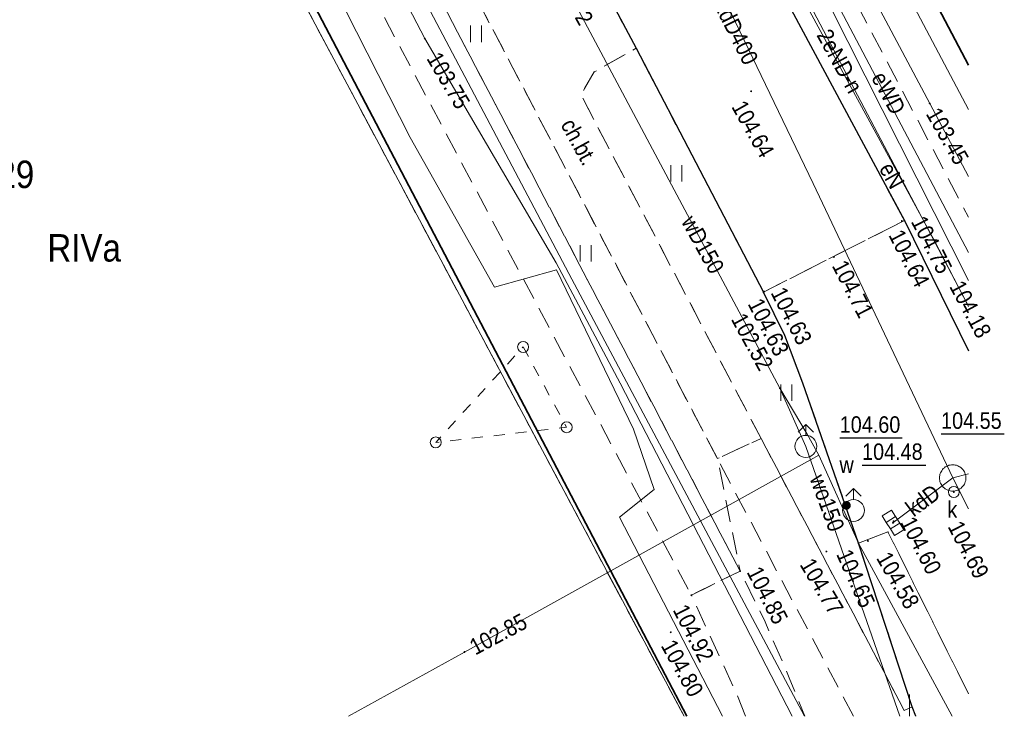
# Model space of a CAD drawing. Extents: x 7490163 to 7490671, y 5783984 to 5784563.
# Tile 32 of 43: x 7490459 to 7490504, y 5784252 to 5784283. Entities that reach past the tile are written whole.
import ezdxf
from ezdxf.enums import TextEntityAlignment as Align

# ---------------------------------------------------------------- set-up
doc = ezdxf.new("R2010")
doc.units = 0
doc.header["$MEASUREMENT"] = 0
for name, pattern in [('1.5_0.5', [2, 1.5, -0.5]), ('218-500', [1, 0.5, -0.5]), ('219-500', [0]), ('mz1.0_0.5', [1.5, 1, -0.5]), ('sm05_500', [1, 0.5, -0.5])]:
    doc.linetypes.add(name, pattern=pattern)
doc.layers.get('0').update_dxf_attribs({"linetype": 'CONTINUOUS', "lineweight": 5})
doc.layers.get('0').transparency = 0.8
for name, color, linetype, transparency in [('210-Oznaczenie użytku', 7, 'CONTINUOUS', 0.8), ('211-Nr działki', 7, 'CONTINUOUS', 0.8), ('217-Granica konturu klasyfikcyjnego', 7, 'CONTINUOUS', 0.8), ('218-Granica użytku', 7, 'CONTINUOUS', 0.8), ('219-Linia granicy', 7, 'CONTINUOUS', 0.8), ('583-Oś przewodu-SGPOD', 7, 'CONTINUOUS', 0.8), ('chodnik (powierzchnia)', 7, 'CONTINUOUS', 0.8), ('chodnik (powierzchnia)-Atr17', 7, 'CONTINUOUS', 0.8), ('hydrant (punkt)', 7, 'CONTINUOUS', 0.8), ('jezdnia (powierzchnia)', 7, 'CONTINUOUS', 0.8), ('komora podziemna - przewód kanalizacyjny (powierzchnia)', 7, 'CONTINUOUS', 0.8), ('kratka ściekowa (punkt)', 7, 'CONTINUOUS', 0.8), ('krawężnik (linia)', 7, 'CONTINUOUS', 0.8), ('ogrodzenie trwałe (linia)', 7, 'CONTINUOUS', 0.8), ('przewód elektroenergetyczny (linia)', 7, 'CONTINUOUS', 0.8), ('przewód elektroenergetyczny (linia)-Atr1', 7, 'CONTINUOUS', 0.8), ('przewód kanalizacyjny (linia)', 7, 'CONTINUOUS', 0.8), ('przewód kanalizacyjny (linia)-Atr1', 7, 'CONTINUOUS', 0.8), ('przewód telekomunikacyjny (linia)', 7, 'CONTINUOUS', 0.8), ('przewód wodociągowy (linia)', 7, 'CONTINUOUS', 0.8), ('przewód wodociągowy (linia)-Atr1', 7, 'CONTINUOUS', 0.8), ('punkt o określonej wysokości (sieć elektroenergetyczna)', 7, 'CONTINUOUS', 0.8), ('punkt o określonej wysokości (sieć elektroenergetyczna)-Atr2', 7, 'CONTINUOUS', 0.8), ('punkt o określonej wysokości (sieć kanalizacyjna)', 7, 'CONTINUOUS', 0.8), ('punkt o określonej wysokości (sieć kanalizacyjna)-Atr2', 7, 'CONTINUOUS', 0.8), ('punkt o określonej wysokości (sieć telekomunikacyjna)', 7, 'CONTINUOUS', 0.8), ('punkt o określonej wysokości (sieć telekomunikacyjna)-Atr2', 7, 'CONTINUOUS', 0.8), ('punkt o określonej wysokości (sieć wodociągowa)', 7, 'CONTINUOUS', 0.8), ('punkt o określonej wysokości (sieć wodociągowa)-Atr2', 7, 'CONTINUOUS', 0.8), ('punkt wysokościowy sztuczny', 7, 'CONTINUOUS', 0.8), ('punkt wysokościowy sztuczny-Atr2', 7, 'CONTINUOUS', 0.8), ('słup kratowy (powierzchnia)', 7, 'CONTINUOUS', 0.8), ('słup kratowy (powierzchnia) - symbol', 7, 'CONTINUOUS', 0.8), ('trawnik (powierzchnia)', 7, 'CONTINUOUS', 0.8), ('trawnik (powierzchnia) - symbol', 7, 'CONTINUOUS', 0.8), ('Wstawianie ramki sekcyjnej z opisem', 7, 'CONTINUOUS', 0.8), ('właz okrągły - siec kanalizacyjna (punkt)', 7, 'CONTINUOUS', 0.8), ('właz okrągły - siec kanalizacyjna (punkt)-Atr17', 7, 'CONTINUOUS', 0.8), ('zasuwa - siec wodociągowa (punkt)', 7, 'CONTINUOUS', 0.8), ('zasuwa - siec wodociągowa (punkt)-Atr17', 7, 'CONTINUOUS', 0.8)]:
    doc.layers.add(name, color=color, linetype=linetype, transparency=transparency)
doc.styles.get("Standard").update_dxf_attribs({"font": 'txt', "width": 0.75})
doc.linetypes.add('902-500', pattern='A,3.75,0,[1,ksztalty.shx,S=0.5,R=0,X=0,Y=0],3.75', length=7.5)

# ---------------------------------------------------------------- blocks, each defined once
blk = doc.blocks.new('PW01')
at = {"linetype": 'Continuous', "lineweight": 13}
h = blk.add_hatch(color=0, dxfattribs=at)
edge = h.paths.add_edge_path()
edge.add_arc((0, 0), 0.045, 0, 360)
blk = doc.blocks.new('PW02')
at = {"linetype": 'Continuous', "lineweight": 13}
h = blk.add_hatch(color=0, dxfattribs=at)
edge = h.paths.add_edge_path()
edge.add_arc((0, 0), 0.045, 0, 360)
blk = doc.blocks.new('US02')
at = {"color": 0, "linetype": 'Continuous', "lineweight": 13}
for p, q in [((0, 1), (-0.353, 0.647)), ((0, 0.5), (0, 1)), ((0, 1), (0.354, 0.647))]:
    blk.add_line(p, q, dxfattribs=at)
blk.add_circle((0, 0), 0.5, dxfattribs=at)
blk = doc.blocks.new('US25')
at = {"linetype": 'Continuous', "lineweight": 0}
h = blk.add_hatch(color=0, dxfattribs=at)
edge = h.paths.add_edge_path()
edge.add_arc((0, 0), 0.2, 0, 360)
blk = doc.blocks.new('US05')
at = {"color": 0, "linetype": 'Continuous', "lineweight": 13}
for p, q in [((-0.525, -0.25), (-0.525, 0.25)), ((-0.525, 0.25), (-0.175, 0.25)), ((-0.175, -0.25), (-0.175, 0.25)), ((-0.175, 0.25), (0.175, 0.25)), ((0.175, -0.25), (0.175, 0.25)), ((0.175, 0.25), (0.525, 0.25)), ((0.525, -0.25), (0.525, 0.25)), ((-0.525, -0.25), (-0.175, -0.25)), ((-0.175, -0.25), (0.175, -0.25)), ((0.175, -0.25), (0.525, -0.25))]:
    blk.add_line(p, q, dxfattribs=at)
blk = doc.blocks.new('US22')
at = {"color": 0, "linetype": 'Continuous', "lineweight": 13}
blk.add_circle((0, 0), 0.25, dxfattribs=at)
blk = doc.blocks.new('SM05')
at = {"color": 0, "linetype": 'Continuous', "lineweight": 13}
blk.add_circle((0, 0), 0.25, dxfattribs=at)
blk = doc.blocks.new('TU04')
at = {"color": 0, "linetype": 'Continuous', "lineweight": 13}
for p, q in [((0, 0), (0, 0.75)), ((0.5, 0), (0.5, 0.75))]:
    blk.add_line(p, q, dxfattribs=at)

msp = doc.modelspace()

# ---------------------------------------------------------------- linework, layer by layer
at = {"layer": '217-Granica konturu klasyfikcyjnego', "color": 3, "linetype": '1.5_0.5', "lineweight": 18, "flags": 128}
msp.add_lwpolyline([(7490489.739, 5784251.5), (7490463.54, 5784300.68)], dxfattribs=at)
at = {"layer": '218-Granica użytku', "color": 3, "linetype": '218-500', "lineweight": 18, "flags": 128}
msp.add_lwpolyline([(7490489.739, 5784251.5), (7490463.54, 5784300.68)], dxfattribs=at)
at = {"layer": '219-Linia granicy', "color": 7, "linetype": '219-500', "lineweight": 18, "flags": 128}
msp.add_lwpolyline([(7490489.736, 5784251.5), (7490451.25, 5784323.72)], dxfattribs=at)
at = {"layer": '583-Oś przewodu-SGPOD', "color": 52, "linetype": 'Continuous', "lineweight": 18, "flags": 128}
msp.add_lwpolyline([(7490493.87, 5784297.7), (7490495.07, 5784295.67), (7490495.41, 5784294.44), (7490496.01, 5784292.79), (7490496.54, 5784291.4), (7490497.62, 5784288.75), (7490502.69, 5784279.142)], dxfattribs=at)
at = {"layer": 'chodnik (powierzchnia)', "color": 7, "linetype": 'mz1.0_0.5', "lineweight": 18, "flags": 128}
for points in [[(7490450.99, 5784336.64), (7490465.96, 5784308.32), (7490473.32, 5784294.14), (7490476.12, 5784288.81), (7490478.33, 5784284.76), (7490492.29, 5784258.12), (7490490.07, 5784257.02), (7490476, 5784283.51), (7490463.61, 5784307.1), (7490449.03, 5784334.76), (7490448.7, 5784335.32)], [(7490482.74, 5784286.32), (7490484.68, 5784287.36), (7490487.55, 5784281.94), (7490485.65, 5784280.86), (7490485.04, 5784279.82), (7490493.24, 5784264.16), (7490491.26, 5784263.24), (7490479.64, 5784285.45), (7490476.67, 5784291.11), (7490478.58, 5784292.1), (7490481.55, 5784286.44)]]:
    msp.add_lwpolyline(points, close=True, dxfattribs=at)
for points in [[(7490493.73, 5784285.36), (7490496.1, 5784286.82), (7490502.69, 5784274.241)], [(7490502.69, 5784268.152), (7490499.77, 5784274.09), (7490493.73, 5784285.36)], [(7490497.449, 5784251.5), (7490491.26, 5784263.24), (7490493.24, 5784264.16)], [(7490493.24, 5784264.16), (7490499.76, 5784251.77), (7490500.13, 5784251.93), (7490500.292, 5784251.5)], [(7490490.07, 5784257.02), (7490492.29, 5784258.12), (7490493.43, 5784255.8), (7490494.53, 5784253.25), (7490495.23, 5784251.5)], [(7490492.531, 5784251.5), (7490492.16, 5784252.44), (7490490.07, 5784257.02)]]:
    msp.add_lwpolyline(points, dxfattribs=at)
at = {"layer": 'jezdnia (powierzchnia)', "color": 7, "linetype": '1.5_0.5', "lineweight": 18, "flags": 128}
msp.add_lwpolyline([(7490493.35, 5784270.83), (7490487.55, 5784281.94), (7490484.68, 5784287.36), (7490481.18, 5784293.46), (7490479.7, 5784296.05), (7490471.34, 5784310.89), (7490456.89, 5784338.8), (7490453.54, 5784345.1), (7490448.2, 5784354.55), (7490447.85, 5784355.26), (7490447.28, 5784356.08), (7490446.57, 5784356.78), (7490445.75, 5784357.35), (7490445.05, 5784357.69), (7490444.1, 5784358), (7490443.11, 5784358.16), (7490442.77, 5784358.18), (7490441.77, 5784358.14), (7490440.79, 5784357.94), (7490439.81, 5784357.56), (7490437.44, 5784356.36), (7490434.62, 5784361.99), (7490437.1, 5784364.34), (7490438.36, 5784366.53), (7490438.74, 5784367.63), (7490438.93, 5784368.61), (7490439.01, 5784369.61), (7490439.01, 5784369.65), (7490438.97, 5784370.65), (7490438.8, 5784371.63), (7490438.52, 5784372.59), (7490438.13, 5784373.51), (7490434.4, 5784380.63), (7490433.69, 5784381.68), (7490432.98, 5784382.39), (7490432.17, 5784382.97), (7490431.26, 5784383.42), (7490430.3, 5784383.71), (7490429.31, 5784383.84), (7490427.04, 5784383.51), (7490424.41, 5784382.28), (7490422.06, 5784381.02), (7490421.44, 5784380.24), (7490420.96, 5784379.36), (7490420.61, 5784378.43), (7490420.41, 5784377.45), (7490420.37, 5784376.45), (7490420.45, 5784375.62), (7490417.08, 5784386.72), (7490419.34, 5784388.17), (7490419.63, 5784388.47), (7490420.28, 5784389.24), (7490420.84, 5784390.06), (7490421.17, 5784390.64), (7490421.59, 5784391.54), (7490421.91, 5784392.49), (7490422.14, 5784393.46), (7490422.2, 5784394.01), (7490422.22, 5784395.01), (7490422.16, 5784396), (7490422, 5784396.99), (7490421.81, 5784397.77), (7490421.49, 5784398.71), (7490421.08, 5784399.63), (7490420.59, 5784400.5), (7490420.02, 5784401.32), (7490419.49, 5784402.23), (7490418.96, 5784403.08), (7490418.4, 5784403.91), (7490417.82, 5784404.73), (7490417.21, 5784405.52), (7490416.88, 5784405.93), (7490416.24, 5784406.69), (7490415.57, 5784407.44), (7490414.88, 5784408.16), (7490414.17, 5784408.86), (7490412.33, 5784410.59), (7490395.46, 5784424.98), (7490394.74, 5784425.56), (7490393.17, 5784426.96), (7490391.74, 5784428.21), (7490390.88, 5784428.72), (7490389.98, 5784429.16), (7490388.99, 5784429.54), (7490388.03, 5784429.82), (7490387.05, 5784430.03), (7490386.1, 5784430.16), (7490385.1, 5784430.2), (7490384.1, 5784430.14), (7490383.12, 5784429.97), (7490382.02, 5784429.69), (7490381.08, 5784429.36), (7490380.17, 5784428.95), (7490379.77, 5784428.74), (7490378.92, 5784428.22), (7490372.91, 5784432.64), (7490383.97, 5784437.63), (7490384.52, 5784436.93), (7490385.37, 5784436.21), (7490386.31, 5784435.73), (7490387.25, 5784435.46), (7490388.26, 5784435.39), (7490389.27, 5784435.54), (7490390.22, 5784435.88), (7490391.08, 5784436.43), (7490391.82, 5784437.13), (7490392.36, 5784437.96), (7490392.73, 5784438.87), (7490392.94, 5784439.85), (7490392.9, 5784440.88), (7490392.68, 5784441.86), (7490402.43, 5784444.54), (7490401.26, 5784443.54), (7490400.22, 5784442.42), (7490399.51, 5784441.22), (7490398.89, 5784439.77), (7490398.56, 5784438.62), (7490398.35, 5784437.3), (7490398.39, 5784435.78), (7490398.57, 5784434.42), (7490398.9, 5784433.41), (7490400.75, 5784434.8), (7490400.8, 5784433.59), (7490400.95, 5784432.63), (7490401.21, 5784431.65), (7490401.59, 5784430.64), (7490402.14, 5784429.55), (7490402.84, 5784428.52), (7490403.51, 5784427.79), (7490405.7, 5784425.76), (7490407.31, 5784424.39), (7490414.92, 5784417.89), (7490417.15, 5784415.87), (7490419.33, 5784413.8), (7490421.46, 5784411.7), (7490423.56, 5784409.54), (7490425.54, 5784407.29), (7490427.49, 5784404.98), (7490429.44, 5784402.49), (7490430.43, 5784401.18), (7490431.36, 5784399.89), (7490432.48, 5784399.49), (7490449.49, 5784367.1), (7490463.26, 5784341.09), (7490478.57, 5784312.2), (7490479.08, 5784311.34), (7490479.67, 5784310.53), (7490480.38, 5784309.72), (7490481.1, 5784309.03), (7490481.88, 5784308.4), (7490482.71, 5784307.85), (7490483.59, 5784307.37), (7490484.5, 5784306.96), (7490485.45, 5784306.64), (7490486.42, 5784306.4), (7490487.41, 5784306.24), (7490487.86, 5784306.2), (7490488.86, 5784306.17), (7490489.86, 5784306.22), (7490490.85, 5784306.35), (7490491.82, 5784306.57), (7490492.78, 5784306.87), (7490493.71, 5784307.24), (7490494.6, 5784307.69), (7490495.34, 5784308.14), (7490498.61, 5784303.32), (7490497.74, 5784302.84), (7490496.9, 5784302.28), (7490496.11, 5784301.67), (7490495.38, 5784300.99), (7490494.7, 5784300.26), (7490494.07, 5784299.48), (7490493.52, 5784298.65), (7490493.03, 5784297.78), (7490492.72, 5784297.14), (7490492.35, 5784296.21), (7490492.05, 5784295.26), (7490491.83, 5784294.28), (7490491.69, 5784293.29), (7490491.65, 5784292.28), (7490491.65, 5784291.15), (7490491.76, 5784290.16), (7490491.97, 5784289.18), (7490492.25, 5784288.22), (7490492.62, 5784287.29), (7490493.73, 5784285.36), (7490499.77, 5784274.09)], close=True, dxfattribs=at)
for points in [[(7490499.77, 5784274.09), (7490493.35, 5784270.83), (7490494.32, 5784268.85), (7490495.15, 5784266.68), (7490497.68, 5784259.39), (7490499.02, 5784259.91), (7490502.69, 5784252.519)], [(7490502.69, 5784268.152), (7490499.77, 5784274.09)], [(7490497.68, 5784259.39), (7490499.02, 5784259.91), (7490502.69, 5784252.519)], [(7490500.292, 5784251.5), (7490500.13, 5784251.93), (7490497.68, 5784259.39)]]:
    msp.add_lwpolyline(points, dxfattribs=at)
at = {"layer": 'komora podziemna - przewód kanalizacyjny (powierzchnia)', "color": 34, "linetype": 'Continuous', "lineweight": 18, "flags": 128}
msp.add_lwpolyline([(7490502.57, 5784262.36), (7490502.56, 5784262.3), (7490502.56, 5784262.24), (7490502.54, 5784262.19), (7490502.52, 5784262.13), (7490502.5, 5784262.08), (7490502.47, 5784262.03), (7490502.43, 5784261.98), (7490502.39, 5784261.94), (7490502.35, 5784261.9), (7490502.3, 5784261.86), (7490502.25, 5784261.83), (7490502.2, 5784261.81), (7490502.14, 5784261.79), (7490502.08, 5784261.77), (7490502.03, 5784261.76), (7490501.97, 5784261.76), (7490501.91, 5784261.76), (7490501.85, 5784261.77), (7490501.79, 5784261.79), (7490501.74, 5784261.81), (7490501.68, 5784261.83), (7490501.63, 5784261.86), (7490501.59, 5784261.9), (7490501.54, 5784261.94), (7490501.5, 5784261.98), (7490501.47, 5784262.03), (7490501.44, 5784262.08), (7490501.41, 5784262.13), (7490501.39, 5784262.19), (7490501.38, 5784262.24), (7490501.37, 5784262.3), (7490501.37, 5784262.36), (7490501.37, 5784262.42), (7490501.38, 5784262.48), (7490501.39, 5784262.54), (7490501.41, 5784262.59), (7490501.44, 5784262.64), (7490501.47, 5784262.69), (7490501.5, 5784262.74), (7490501.54, 5784262.79), (7490501.59, 5784262.82), (7490501.63, 5784262.86), (7490501.68, 5784262.89), (7490501.74, 5784262.92), (7490501.79, 5784262.94), (7490501.85, 5784262.95), (7490501.91, 5784262.96), (7490501.97, 5784262.96), (7490502.03, 5784262.96), (7490502.08, 5784262.95), (7490502.14, 5784262.94), (7490502.2, 5784262.92), (7490502.25, 5784262.89), (7490502.3, 5784262.86), (7490502.35, 5784262.82), (7490502.39, 5784262.79), (7490502.43, 5784262.74), (7490502.47, 5784262.69), (7490502.5, 5784262.64), (7490502.52, 5784262.59), (7490502.54, 5784262.54), (7490502.56, 5784262.48), (7490502.56, 5784262.42)], close=True, dxfattribs=at)
at = {"layer": 'krawężnik (linia)', "color": 7, "linetype": 'Continuous', "lineweight": 25, "flags": 128}
for points in [[(7490448.7, 5784335.32), (7490450.99, 5784336.64), (7490452.29, 5784337.36), (7490454.19, 5784338.38), (7490454.84, 5784338.75), (7490456.89, 5784338.8), (7490471.34, 5784310.89), (7490479.7, 5784296.05), (7490481.18, 5784293.46), (7490484.68, 5784287.36), (7490487.55, 5784281.94), (7490493.35, 5784270.83)], [(7490498.61, 5784303.32), (7490497.74, 5784302.84), (7490496.9, 5784302.28), (7490496.11, 5784301.67), (7490495.38, 5784300.99), (7490494.7, 5784300.26), (7490494.07, 5784299.48), (7490493.52, 5784298.65), (7490493.03, 5784297.78), (7490492.72, 5784297.14), (7490492.35, 5784296.21), (7490492.05, 5784295.26), (7490491.83, 5784294.28), (7490491.69, 5784293.29), (7490491.65, 5784292.28), (7490491.65, 5784291.15), (7490491.76, 5784290.16), (7490491.97, 5784289.18), (7490492.25, 5784288.22), (7490492.62, 5784287.29), (7490493.73, 5784285.36), (7490499.77, 5784274.09)], [(7490499.77, 5784274.09), (7490502.69, 5784268.152)], [(7490500.292, 5784251.5), (7490500.13, 5784251.93), (7490497.68, 5784259.39), (7490495.15, 5784266.68), (7490494.32, 5784268.85), (7490493.35, 5784270.83)]]:
    msp.add_lwpolyline(points, dxfattribs=at)
at = {"layer": 'ogrodzenie trwałe (linia)', "color": 7, "linetype": '902-500', "lineweight": 35, "flags": 128}
for points in [[(7490447.7, 5784332.03), (7490451.76, 5784324.2), (7490453.11, 5784321.58), (7490471.94, 5784285.74), (7490489.857, 5784251.5)], [(7490498.73, 5784288.72), (7490502.69, 5784281.164)]]:
    msp.add_lwpolyline(points, dxfattribs=at)
at = {"layer": 'przewód elektroenergetyczny (linia)', "color": 1, "linetype": 'Continuous', "lineweight": 18, "flags": 128}
for points in [[(7490396.8, 5784429.77), (7490402.53, 5784425.7), (7490405.15, 5784420.4), (7490420.97, 5784390.11), (7490429.47, 5784374.83), (7490435.57, 5784362.95), (7490444.66, 5784345.66), (7490450.28, 5784335.15), (7490451.99, 5784331.44), (7490457.91, 5784320.79), (7490477.93, 5784282.38)], [(7490421.69, 5784390.6), (7490424.27, 5784385.68), (7490426.24, 5784381.98), (7490437.93, 5784359.83), (7490461.3, 5784315.64), (7490484.63, 5784271.42), (7490495.214, 5784251.5)], [(7490502.69, 5784298.598), (7490496.98, 5784294.76), (7490495.95, 5784294.06), (7490494.08, 5784289.78), (7490494.05, 5784288.49), (7490502.69, 5784271.354)], [(7490502.69, 5784272.627), (7490495.25, 5784286.76), (7490493.73, 5784290.77), (7490494.58, 5784294.09)], [(7490502.69, 5784270.193), (7490493.94, 5784286.83)], [(7490494, 5784286.55), (7490494.15, 5784286.06), (7490501.12, 5784273.2), (7490502.69, 5784270.168)], [(7490477.93, 5784282.38), (7490483.92, 5784272.17), (7490486.83, 5784266.68), (7490494.654, 5784251.5)]]:
    msp.add_lwpolyline(points, dxfattribs=at)
at = {"layer": 'przewód kanalizacyjny (linia)', "color": 34, "linetype": 'Continuous', "lineweight": 18, "flags": 128}
for points in [[(7490485.19, 5784297.46), (7490495.61, 5784275.77), (7490501.97, 5784262.36)], [(7490501.97, 5784262.36), (7490499.25, 5784260.32)], [(7490501.97, 5784262.36), (7490502.69, 5784262.554)], [(7490501.97, 5784262.36), (7490502.69, 5784260.951)]]:
    msp.add_lwpolyline(points, dxfattribs=at)
at = {"layer": 'przewód telekomunikacyjny (linia)', "color": 30, "linetype": 'Continuous', "lineweight": 18, "flags": 128}
for points in [[(7490459.22, 5784358.56), (7490475.64, 5784327.5), (7490481.69, 5784315.92), (7490490.05, 5784299.91), (7490490.89, 5784298.3), (7490500.92, 5784279.42), (7490502.69, 5784276.09)], [(7490448.1, 5784333.26), (7490454.45, 5784321.97), (7490458.08, 5784314.55), (7490459.03, 5784313.74), (7490459.22, 5784312.86), (7490463.32, 5784306.41), (7490466.54, 5784299.03), (7490477.27, 5784277.88), (7490481.1, 5784271.05), (7490483.93, 5784271.84), (7490487.43, 5784264.58), (7490488.37, 5784261.83), (7490486.8, 5784260.57), (7490491.485, 5784251.5)]]:
    msp.add_lwpolyline(points, dxfattribs=at)
at = {"layer": 'przewód wodociągowy (linia)', "color": 5, "linetype": 'Continuous', "lineweight": 18, "flags": 128}
for points in [[(7490494.1, 5784266.45), (7490483.85, 5784285.71), (7490482.99, 5784287.54), (7490489.6, 5784291.11)], [(7490494.1, 5784266.45), (7490495.34, 5784264.35), (7490495.87, 5784263.4)], [(7490499.556, 5784251.5), (7490495.28, 5784263.8), (7490494.1, 5784266.45)], [(7490474.465, 5784251.5), (7490479.74, 5784254.43), (7490495.49, 5784263.19)], [(7490495.87, 5784263.4), (7490495.49, 5784263.19)], [(7490495.87, 5784263.4), (7490497.68, 5784259.39), (7490501.937, 5784251.5)]]:
    msp.add_lwpolyline(points, dxfattribs=at)
at = {"layer": 'punkt o określonej wysokości (sieć kanalizacyjna)-Atr2', "color": 7, "flags": 128}
for points in [[(7490501.438, 5784264.367), (7490504.318, 5784264.367)], [(7490497.84, 5784262.95), (7490500.752, 5784262.95)]]:
    msp.add_lwpolyline(points, dxfattribs=at)
at = {"layer": 'punkt o określonej wysokości (sieć wodociągowa)-Atr2', "color": 7, "flags": 128}
msp.add_lwpolyline([(7490496.823, 5784264.187), (7490499.666, 5784264.187)], dxfattribs=at)
at = {"layer": 'słup kratowy (powierzchnia)', "color": 7, "linetype": 'sm05_500', "lineweight": 18, "flags": 128}
msp.add_lwpolyline([(7490482.41, 5784268.33), (7490484.39, 5784264.67), (7490478.43, 5784263.98)], close=True, dxfattribs=at)
at = {"layer": 'trawnik (powierzchnia)', "color": 7, "linetype": 'mz1.0_0.5', "lineweight": 18, "flags": 128}
for points in [[(7490479.64, 5784285.45), (7490491.26, 5784263.24), (7490492.29, 5784258.12), (7490478.33, 5784284.76), (7490476.12, 5784288.81), (7490475.91, 5784289.27), (7490475.92, 5784289.76), (7490475.96, 5784289.87), (7490476.15, 5784290.33), (7490476.37, 5784290.71), (7490476.67, 5784291.11)], [(7490493.35, 5784270.83), (7490494.32, 5784268.85), (7490495.15, 5784266.68), (7490497.68, 5784259.39), (7490500.13, 5784251.93), (7490499.76, 5784251.77), (7490493.24, 5784264.16), (7490485.04, 5784279.82), (7490485.65, 5784280.86), (7490487.55, 5784281.94)]]:
    msp.add_lwpolyline(points, close=True, dxfattribs=at)
at = {"layer": 'Wstawianie ramki sekcyjnej z opisem', "color": 7, "linetype": 'Continuous', "lineweight": 13, "flags": 128}
msp.add_lwpolyline([(7490500, 5784251.5), (7490500, 5784252.5)], dxfattribs=at)

# ---------------------------------------------------------------- block references
at = {"layer": 'hydrant (punkt)', "color": 7, "linetype": 'Continuous', "lineweight": 18}
for p in [(7490495.28, 5784263.8), (7490497.45, 5784260.88)]:
    msp.add_blockref('US02', p, dxfattribs=at)
at = {"layer": 'kratka ściekowa (punkt)', "color": 7, "linetype": 'Continuous', "lineweight": 18, "rotation": 121.653}
msp.add_blockref('US05', (7490499.25, 5784260.32), dxfattribs=at)
at = {"layer": 'punkt o określonej wysokości (sieć elektroenergetyczna)', "color": 1, "linetype": 'Continuous', "lineweight": 13}
for p in [(7490477.93, 5784282.38), (7490501.12, 5784273.2)]:
    msp.add_blockref('PW01', p, dxfattribs=at)
at = {"layer": 'punkt o określonej wysokości (sieć kanalizacyjna)', "color": 34, "linetype": 'Continuous', "lineweight": 13}
msp.add_blockref('PW01', (7490502.02, 5784261.72), dxfattribs=at)
at = {"layer": 'punkt o określonej wysokości (sieć kanalizacyjna)', "color": 34, "linetype": 'Continuous', "lineweight": 13, "rotation": 121.653}
msp.add_blockref('PW01', (7490499.25, 5784260.32), dxfattribs=at)
at = {"layer": 'punkt o określonej wysokości (sieć telekomunikacyjna)', "color": 30, "linetype": 'Continuous', "lineweight": 13}
msp.add_blockref('PW01', (7490500.92, 5784279.42), dxfattribs=at)
at = {"layer": 'punkt o określonej wysokości (sieć wodociągowa)', "color": 5, "linetype": 'Continuous', "lineweight": 13}
for p in [(7490494.1, 5784266.45), (7490479.74, 5784254.43)]:
    msp.add_blockref('PW01', p, dxfattribs=at)
at = {"layer": 'punkt o określonej wysokości (sieć wodociągowa)', "color": 5, "linetype": 'Continuous', "lineweight": 13, "rotation": 205.159}
msp.add_blockref('PW01', (7490497.13, 5784261.11), dxfattribs=at)
at = {"layer": 'punkt wysokościowy sztuczny', "color": 7, "linetype": 'Continuous', "lineweight": 13}
for p in [(7490492.79, 5784279.98), (7490499.65, 5784274.07), (7490499.77, 5784274.09), (7490496.56, 5784272.43), (7490493.35, 5784270.83), (7490493.38, 5784270.85), (7490502.02, 5784261.75), (7490499.28, 5784260.39), (7490498.11, 5784259.49), (7490497.68, 5784259.39), (7490496.22, 5784259.01), (7490492.29, 5784258.12), (7490490.07, 5784257.02), (7490489.13, 5784255.33)]:
    msp.add_blockref('PW02', p, dxfattribs=at)
at = {"layer": 'słup kratowy (powierzchnia) - symbol', "color": 7, "linetype": 'Continuous', "lineweight": 18}
for p in [(7490482.41, 5784268.33), (7490484.39, 5784264.67), (7490478.43, 5784263.98)]:
    msp.add_blockref('SM05', p, dxfattribs=at)
at = {"layer": 'trawnik (powierzchnia) - symbol', "color": 7, "linetype": 'Continuous', "lineweight": 18}
for p in [(7490480.009, 5784282.219), (7490489.139, 5784275.869), (7490485.009, 5784272.219), (7490494.139, 5784265.869)]:
    msp.add_blockref('TU04', p, dxfattribs=at)
at = {"layer": 'właz okrągły - siec kanalizacyjna (punkt)', "color": 7, "linetype": 'Continuous', "lineweight": 18}
msp.add_blockref('US22', (7490502.02, 5784261.72), dxfattribs=at)
at = {"layer": 'zasuwa - siec wodociągowa (punkt)', "color": 7, "linetype": 'Continuous', "lineweight": 13, "rotation": 205.159}
msp.add_blockref('US25', (7490497.13, 5784261.11), dxfattribs=at)

# ---------------------------------------------------------------- texts
at = {"layer": '210-Oznaczenie użytku', "color": 3, "linetype": 'Continuous', "lineweight": 18, "width": 0.9}
msp.add_text('RIVa', height=1.25, dxfattribs=at).set_placement((7490460.75, 5784272.22))
at = {"layer": '211-Nr działki', "color": 7, "linetype": 'Continuous', "lineweight": 18, "width": 0.9}
msp.add_text('1/29', height=1.25, dxfattribs=at).set_placement((7490460.15, 5784275.57), align=Align.RIGHT)
at = {"layer": 'chodnik (powierzchnia)-Atr17', "color": 7, "width": 0.9}
msp.add_text('ch.bt.', height=0.75, rotation=298.633, dxfattribs=at).set_placement((7490484.955, 5784277.672), align=Align.MIDDLE_CENTER)
at = {"layer": 'przewód elektroenergetyczny (linia)-Atr1', "color": 1, "width": 0.9}
for s, rotation, p in [('2eND-n', 298.716, (7490496.828, 5784281.356)), ('eWD', 298.722, (7490499.052, 5784279.898)), ('eN', 299.421, (7490499.203, 5784276.139))]:
    msp.add_text(s, height=0.75, rotation=rotation, dxfattribs=at).set_placement(p, align=Align.MIDDLE_CENTER)
at = {"layer": 'przewód kanalizacyjny (linia)-Atr1', "color": 34, "width": 0.9}
for s, rotation, p in [('kdD400', 296.61, (7490492.116, 5784282.666)), ('kdD', 36.914, (7490500.609, 5784261.34))]:
    msp.add_text(s, height=0.75, rotation=rotation, dxfattribs=at).set_placement(p, align=Align.MIDDLE_CENTER)
at = {"layer": 'przewód wodociągowy (linia)-Atr1', "color": 5, "width": 0.9}
for s, rotation, p in [('wD150', 298.989, (7490490.595, 5784272.995)), ('wo150', 290.133, (7490496.254, 5784261.225))]:
    msp.add_text(s, height=0.75, rotation=rotation, dxfattribs=at).set_placement(p, align=Align.MIDDLE_CENTER)
at = {"layer": 'punkt o określonej wysokości (sieć elektroenergetyczna)-Atr2', "color": 1, "width": 0.9}
for s, rotation, p in [('103.75', 300.382, (7490478.313, 5784281.666)), ('104.18', 298.212, (7490502.126, 5784271.268))]:
    msp.add_text(s, height=0.75, rotation=rotation, dxfattribs=at).set_placement(p, align=Align.MIDDLE_LEFT)
at = {"layer": 'punkt o określonej wysokości (sieć kanalizacyjna)-Atr2', "color": 34, "width": 0.9}
for s, p in [('104.55', (7490501.438, 5784264.374)), ('104.48', (7490497.84, 5784262.958))]:
    msp.add_text(s, height=0.75, dxfattribs=at).set_placement(p, align=Align.BOTTOM_LEFT)
at = {"layer": 'punkt o określonej wysokości (sieć telekomunikacyjna)-Atr2', "color": 30, "width": 0.9}
msp.add_text('103.45', height=0.75, rotation=299.649, dxfattribs=at).set_placement((7490501.051, 5784279.139), align=Align.MIDDLE_LEFT)
at = {"layer": 'punkt o określonej wysokości (sieć wodociągowa)-Atr2', "color": 5, "width": 0.9}
for s, rotation, p in [('102.72', 298.811, (7490483.979, 5784285.515)), ('102.52', 298.561, (7490492.185, 5784269.777)), ('102.85', 28.106, (7490480.058, 5784254.598))]:
    msp.add_text(s, height=0.75, rotation=rotation, dxfattribs=at).set_placement(p, align=Align.MIDDLE_LEFT)
msp.add_text('104.60', height=0.75, dxfattribs=at).set_placement((7490496.823, 5784264.195), align=Align.BOTTOM_LEFT)
at = {"layer": 'punkt wysokościowy sztuczny-Atr2', "color": 7, "width": 0.9}
for s, rotation, p in [('104.64', 299.376, (7490491.873, 5784279.279)), ('104.75', 297.227, (7490500.052, 5784274.044)), ('104.64', 297.227, (7490499.027, 5784273.427)), ('104.71', 297.227, (7490496.453, 5784272.031)), ('104.63', 297.227, (7490493.662, 5784270.804)), ('104.63', 297.227, (7490492.619, 5784270.293)), ('104.60', 297.227, (7490499.562, 5784260.344)), ('104.69', 297.227, (7490501.723, 5784260.148)), ('104.65', 294.162, (7490496.651, 5784258.891)), ('104.77', 300.708, (7490494.983, 5784258.414)), ('104.58', 299.85, (7490498.466, 5784258.712)), ('104.85', 297.227, (7490492.572, 5784258.074)), ('104.92', 297.227, (7490489.204, 5784256.349)), ('104.80', 299.036, (7490488.661, 5784254.721))]:
    msp.add_text(s, height=0.75, rotation=rotation, dxfattribs=at).set_placement(p)
at = {"layer": 'właz okrągły - siec kanalizacyjna (punkt)-Atr17', "color": 7, "width": 0.9}
msp.add_text('k', height=0.75, dxfattribs=at).set_placement((7490501.725, 5784260.921), align=Align.MIDDLE_LEFT)
at = {"layer": 'zasuwa - siec wodociągowa (punkt)-Atr17', "color": 7, "width": 0.9}
msp.add_text('w', height=0.75, dxfattribs=at).set_placement((7490496.812, 5784262.967), align=Align.MIDDLE_LEFT)

doc.saveas('drawing.dxf')
